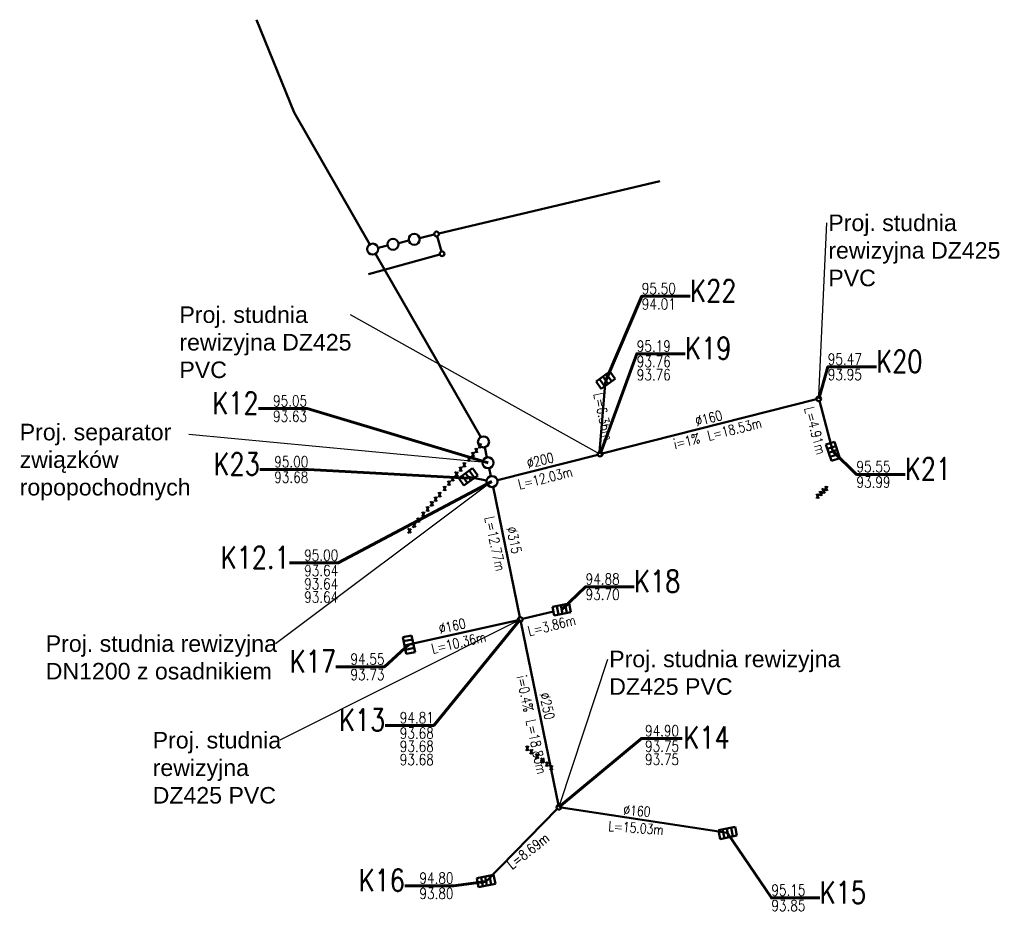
# Model space of a CAD drawing. Header units: millimetres. Extents: x 5572017337 to 5572369634, y 5960084105 to 5960364016.
# Tile 2 of 3: x 5572089020 to 5572178286, y 5960084105 to 5960164950. Entities that reach past the tile are written whole.
import ezdxf
from ezdxf import colors
from ezdxf.entities.mleader import LeaderData, LeaderLine
from ezdxf.enums import TextEntityAlignment as Align
from ezdxf.math import Vec2, Vec3

# ---------------------------------------------------------------- set-up
doc = ezdxf.new("R2010")
doc.units = ezdxf.units.MM
for name, color, linetype, lineweight in [('IS_do likwidacji', 1, 'Continuous', 40), ('IS_KD', 3, 'Continuous', 50), ('IS_przyłącze targowisko', 1, 'Continuous', 50), ('IS_przyłącze targowisko opisy', 1, 'Continuous', 50)]:
    doc.layers.add(name, color=color, linetype=linetype, lineweight=lineweight)
doc.styles.add('PLAN1', font='SIMPLEX.SHX', dxfattribs={"width": 0.8})
doc.styles.add('PLAN2', font='SIMPLEX.SHX', dxfattribs={"width": 0.8})
doc.styles.add('Plan4', font='simplex.shx', dxfattribs={"width": 0.8})
doc.styles.add('PLAN5', font='SIMPLEX.SHX', dxfattribs={"width": 0.8})
doc.styles.add('PLAN7', font='SIMPLEX.SHX', dxfattribs={"width": 0.8})
doc.styles.get("Standard").update_dxf_attribs({"font": 'arial.ttf'})

msp = doc.modelspace()

# ---------------------------------------------------------------- linework, layer by layer
at = {"layer": 'IS_do likwidacji'}
for p, q in [((5572130651.573255, 5960126099.978018), (5572130901.573255, 5960126532.99072)), ((5572130901.573255, 5960126099.978018), (5572130651.573255, 5960126532.99072)), ((5572130651.573255, 5960126099.978018), (5572130901.573255, 5960126532.99072)), ((5572130901.573255, 5960126099.978018), (5572130651.573255, 5960126532.99072)), ((5572129638.973408, 5960124880.014674), (5572129888.973408, 5960125313.027376)), ((5572129888.973408, 5960124880.014674), (5572129638.973408, 5960125313.027376)), ((5572129638.973408, 5960124880.014674), (5572129888.973408, 5960125313.027376)), ((5572129888.973408, 5960124880.014674), (5572129638.973408, 5960125313.027376)), ((5572129999.801437, 5960125314.734244), (5572130249.801437, 5960125747.746946)), ((5572130249.801437, 5960125314.734244), (5572129999.801437, 5960125747.746946)), ((5572129999.801437, 5960125314.734244), (5572130249.801437, 5960125747.746946)), ((5572130249.801437, 5960125314.734244), (5572129999.801437, 5960125747.746946)), ((5572130301.12486, 5960125677.763658), (5572130551.12486, 5960126110.77636)), ((5572130551.12486, 5960125677.763658), (5572130301.12486, 5960126110.77636)), ((5572130301.12486, 5960125677.763658), (5572130551.12486, 5960126110.77636)), ((5572130551.12486, 5960125677.763658), (5572130301.12486, 5960126110.77636)), ((5572128893.73695, 5960123982.166267), (5572129143.73695, 5960124415.178969)), ((5572129143.73695, 5960123982.166267), (5572128893.73695, 5960124415.178969)), ((5572128893.73695, 5960123982.166267), (5572129143.73695, 5960124415.178969)), ((5572129143.73695, 5960123982.166267), (5572128893.73695, 5960124415.178969)), ((5572129219.145331, 5960124374.212837), (5572129469.145331, 5960124807.225539)), ((5572129469.145331, 5960124374.212837), (5572129219.145331, 5960124807.225539)), ((5572129219.145331, 5960124374.212837), (5572129469.145331, 5960124807.225539)), ((5572129469.145331, 5960124374.212837), (5572129219.145331, 5960124807.225539)), ((5572128164.317078, 5960123103.373416), (5572128414.317078, 5960123536.386118)), ((5572128414.317078, 5960123103.373416), (5572128164.317078, 5960123536.386118)), ((5572128164.317078, 5960123103.373416), (5572128414.317078, 5960123536.386118)), ((5572128414.317078, 5960123103.373416), (5572128164.317078, 5960123536.386118)), ((5572128514.519664, 5960123525.291629), (5572128764.519664, 5960123958.304331)), ((5572128764.519664, 5960123525.291629), (5572128514.519664, 5960123958.304331)), ((5572128514.519664, 5960123525.291629), (5572128764.519664, 5960123958.304331)), ((5572128764.519664, 5960123525.291629), (5572128514.519664, 5960123958.304331)), ((5572127439.784556, 5960122230.468764), (5572127689.784556, 5960122663.481466)), ((5572127689.784556, 5960122230.468764), (5572127439.784556, 5960122663.481466)), ((5572127840.192415, 5960122712.873449), (5572128090.192415, 5960123145.886151)), ((5572128090.192415, 5960122712.873449), (5572127840.192415, 5960123145.886151)), ((5572127840.192415, 5960122712.873449), (5572128090.192415, 5960123145.886151)), ((5572128090.192415, 5960122712.873449), (5572127840.192415, 5960123145.886151)), ((5572162049.490222, 5960122229.907365), (5572162299.490222, 5960122662.920067)), ((5572162299.490222, 5960122229.907365), (5572162049.490222, 5960122662.920067)), ((5572126632.98563, 5960121258.450925), (5572126882.98563, 5960121691.463627)), ((5572126882.98563, 5960121258.450925), (5572126632.98563, 5960121691.463627)), ((5572126974.834515, 5960121670.304738), (5572127224.834515, 5960122103.31744)), ((5572127224.834515, 5960121670.304738), (5572126974.834515, 5960122103.31744)), ((5572161260.509776, 5960121537.07993), (5572161510.509776, 5960121970.092632)), ((5572161510.509776, 5960121537.07993), (5572161260.509776, 5960121970.092632)), ((5572161523.503258, 5960121768.022408), (5572161773.503258, 5960122201.03511)), ((5572161773.503258, 5960121768.022408), (5572161523.503258, 5960122201.03511)), ((5572161786.49674, 5960121998.964888), (5572162036.49674, 5960122431.97759)), ((5572162036.49674, 5960121998.964888), (5572161786.49674, 5960122431.97759)), ((5572125892.137713, 5960120365.889758), (5572126142.137713, 5960120798.90246)), ((5572126142.137713, 5960120365.889758), (5572125892.137713, 5960120798.90246)), ((5572126275.314837, 5960120827.535142), (5572126525.314837, 5960121260.547844)), ((5572126525.314837, 5960120827.535142), (5572126275.314837, 5960121260.547844)), ((5572125511.304717, 5960119907.06854), (5572125761.304717, 5960120340.081242)), ((5572125761.304717, 5960119907.06854), (5572125511.304717, 5960120340.081242)), ((5572124676.307834, 5960118901.078275), (5572124926.307834, 5960119334.090977)), ((5572124926.307834, 5960118901.078275), (5572124676.307834, 5960119334.090977)), ((5572125059.770618, 5960119363.067816), (5572125309.770618, 5960119796.080518)), ((5572125309.770618, 5960119363.067816), (5572125059.770618, 5960119796.080518)), ((5572124251.438115, 5960118389.20235), (5572124501.438115, 5960118822.215052)), ((5572124501.438115, 5960118389.20235), (5572124251.438115, 5960118822.215052)), ((5572134926.02433, 5960098663.985662), (5572135176.02433, 5960099096.998364)), ((5572135176.02433, 5960098663.985662), (5572134926.02433, 5960099096.998364)), ((5572135306.350767, 5960098357.365899), (5572135556.350767, 5960098790.378601)), ((5572135556.350767, 5960098357.365899), (5572135306.350767, 5960098790.378601)), ((5572135821.739513, 5960097941.858692), (5572136071.739513, 5960098374.871394)), ((5572136071.739513, 5960097941.858692), (5572135821.739513, 5960098374.871394)), ((5572136312.175596, 5960097546.468363), (5572136562.175596, 5960097979.481065)), ((5572136562.175596, 5960097546.468363), (5572136312.175596, 5960097979.481065)), ((5572136716.05199, 5960097220.862588), (5572136966.05199, 5960097653.87529)), ((5572136966.05199, 5960097220.862588), (5572136716.05199, 5960097653.87529)), ((5572137105.950284, 5960096906.525978), (5572137355.950284, 5960097339.53868)), ((5572137355.950284, 5960096906.525978), (5572137105.950284, 5960097339.53868))]:
    msp.add_line(p, q, dxfattribs=at)
at = {"layer": 'IS_KD'}
for p, q in [((5572113910, 5960156530), (5572110480, 5960164950)), ((5572120777.5862, 5960144579.759678), (5572113910, 5960156530)), ((5572127020.910257, 5960145567.849065), (5572147057.936792, 5960150319.895514)), ((5572123352.600457, 5960144697.860769), (5572124300.917894, 5960144922.766821)), ((5572125273.928059, 5960145153.529079), (5572126607.380938, 5960145469.775105)), ((5572127256.451595, 5960143930.910678), (5572126871.166187, 5960145314.105216)), ((5572121513.223185, 5960144261.628068), (5572122379.590293, 5960144467.098512)), ((5572120635.098269, 5960141865.959314), (5572127108.765318, 5960143669.183217)), ((5572130821.103402, 5960127103.103284), (5572121275.850005, 5960143712.7342)), ((5572142530.903191, 5960133044.530091), (5572141273.745304, 5960132139.485436)), ((5572142530.903191, 5960133044.530091), (5572141273.745304, 5960132139.485436)), ((5572141744.149223, 5960131467.812072), (5572143009.963417, 5960132379.088516)), ((5572141744.149223, 5960131467.812072), (5572143009.963417, 5960132379.088516)), ((5572141902.324245, 5960132592.007764), (5572142372.728167, 5960131920.334399)), ((5572141902.324245, 5960132592.007764), (5572142372.728167, 5960131920.334399)), ((5572142223.841211, 5960132823.472098), (5572142694.245132, 5960132151.798732)), ((5572142223.841211, 5960132823.472098), (5572142694.245132, 5960132151.798732)), ((5572143009.963417, 5960132379.088516), (5572142530.903191, 5960133044.530091)), ((5572143009.963417, 5960132379.088516), (5572142530.903191, 5960133044.530091)), ((5572141273.745304, 5960132139.485436), (5572141744.149223, 5960131467.812072)), ((5572141273.745304, 5960132139.485436), (5572141744.149223, 5960131467.812072)), ((5572141589.180546, 5960125764.309859), (5572142137.526207, 5960132256.171082)), ((5572141593.332317, 5960132369.560371), (5572142063.736238, 5960131697.887007)), ((5572141593.332317, 5960132369.560371), (5572142063.736238, 5960131697.887007)), ((5572161262.866261, 5960130530.761314), (5572141840.662516, 5960125608.936776)), ((5572162747.529129, 5960125809.357208), (5572161523.837719, 5960130377.697773)), ((5572131380.304975, 5960125264.702961), (5572131190.975933, 5960126184.429341)), ((5572162893.393191, 5960126668.69222), (5572162112.102274, 5960126419.675233)), ((5572162112.102274, 5960126419.675233), (5572162605.036006, 5960124939.902729)), ((5572163017.84686, 5960126295.085983), (5572162236.555943, 5960126046.068996)), ((5572163382.955982, 5960125199.039182), (5572162893.393191, 5960126668.69222)), ((5572141428.684847, 5960125504.536585), (5572132324.08486, 5960123197.319327)), ((5572163138.174587, 5960125933.865702), (5572162356.88367, 5960125684.848715)), ((5572163263.379819, 5960125558.003297), (5572162482.088902, 5960125308.98631)), ((5572162605.036006, 5960124939.902729), (5572163382.955982, 5960125199.039182)), ((5572130070.431399, 5960124290.040955), (5572128821.167638, 5960123374.130569)), ((5572130070.431399, 5960124290.040955), (5572128821.167638, 5960123374.130569)), ((5572129138.747856, 5960123606.967724), (5572129614.957605, 5960122939.398078)), ((5572129138.747856, 5960123606.967724), (5572129614.957605, 5960122939.398078)), ((5572129297.377387, 5960122706.560923), (5572130555.243097, 5960123628.777916)), ((5572129297.377387, 5960122706.560923), (5572130555.243097, 5960123628.777916)), ((5572129445.799518, 5960123832.085763), (5572129922.009267, 5960123164.516116)), ((5572129445.799518, 5960123832.085763), (5572129922.009267, 5960123164.516116)), ((5572129692.932997, 5960123485.911888), (5572131348.151121, 5960123167.997701)), ((5572129765.297568, 5960124066.328997), (5572130241.507318, 5960123398.75935)), ((5572129765.297568, 5960124066.328997), (5572130241.507318, 5960123398.75935)), ((5572130555.243097, 5960123628.777916), (5572130070.431399, 5960124290.040955)), ((5572130555.243097, 5960123628.777916), (5572130070.431399, 5960124290.040955)), ((5572131730.667258, 5960123562.706081), (5572131581.9309, 5960124285.240529)), ((5572128821.167638, 5960123374.130569), (5572129297.377387, 5960122706.560923)), ((5572128821.167638, 5960123374.130569), (5572129297.377387, 5960122706.560923)), ((5572134363.748593, 5960110771.67116), (5572131932.267011, 5960122583.370789)), ((5572138837.15457, 5960112028.074247), (5572137319.263033, 5960111718.951193)), ((5572138078.2088, 5960111873.512721), (5572138231.382878, 5960111067.930534)), ((5572138466.408156, 5960111952.570657), (5572138619.582234, 5960111146.98847)), ((5572139000.780265, 5960111224.620564), (5572138837.15457, 5960112028.074247)), ((5572134613.130855, 5960110613.523587), (5572137401.145756, 5960111288.308722)), ((5572137319.263033, 5960111718.951193), (5572137472.437111, 5960110913.369006)), ((5572137472.437111, 5960110913.369006), (5572139000.780265, 5960111224.620564)), ((5572137705.132166, 5960111797.534572), (5572137858.306244, 5960110991.952385)), ((5572124308.486198, 5960108291.952662), (5572134199.274876, 5960110516.898623)), ((5572137864.034607, 5960093743.506602), (5572134449.439626, 5960110355.399557)), ((5572124556.715746, 5960109127.485442), (5572123751.133559, 5960108974.311364)), ((5572123751.133559, 5960108974.311364), (5572124062.385117, 5960107445.96821)), ((5572124635.299125, 5960108741.616309), (5572123829.716938, 5960108588.442231)), ((5572124711.277274, 5960108368.539675), (5572123905.695087, 5960108215.365597)), ((5572124865.8388, 5960107609.593905), (5572124556.715746, 5960109127.485442)), ((5572124790.33521, 5960107980.340319), (5572123984.753023, 5960107827.166241)), ((5572124062.385117, 5960107445.96821), (5572124865.8388, 5960107609.593905)), ((5572131320.794079, 5960086816.210055), (5572137758.070387, 5960093383.60238)), ((5572153200.539125, 5960091210.876956), (5572138116.906999, 5960093503.427364)), ((5572153882.897877, 5960091768.229467), (5572152365.00634, 5960091459.106413)), ((5572152365.00634, 5960091459.106413), (5572152518.180418, 5960090653.524226)), ((5572152750.875473, 5960091537.689792), (5572152904.049551, 5960090732.107605)), ((5572153123.952107, 5960091613.667941), (5572153277.126185, 5960090808.085754)), ((5572153512.151464, 5960091692.725877), (5572153665.325541, 5960090887.14369)), ((5572154046.523572, 5960090964.775784), (5572153882.897877, 5960091768.229467)), ((5572152518.180418, 5960090653.524226), (5572154046.523572, 5960090964.775784)), ((5572131990.938186, 5960087409.249573), (5572130473.046649, 5960087100.126518)), ((5572130473.046649, 5960087100.126518), (5572130626.220727, 5960086294.544332)), ((5572130858.915782, 5960087178.709897), (5572131012.08986, 5960086373.12771)), ((5572131231.992416, 5960087254.688046), (5572131385.166494, 5960086449.10586)), ((5572131620.191772, 5960087333.745982), (5572131773.36585, 5960086528.163795)), ((5572132154.563881, 5960086605.795889), (5572131990.938186, 5960087409.249573)), ((5572130626.220727, 5960086294.544332), (5572132154.563881, 5960086605.795889))]:
    msp.add_line(p, q, dxfattribs=at)
for centre, radius in [((5572122866.095375, 5960144582.479642), 500), ((5572124787.422976, 5960145038.14795), 500), ((5572126814.145597, 5960145518.812085), 212.5), ((5572121026.718102, 5960144146.246939), 500), ((5572127313.472187, 5960143726.203809), 212.5), ((5572161468.855095, 5960130582.961411), 212.5), ((5572131070.362659, 5960126669.663757), 500), ((5572131481.399449, 5960124775.029696), 500), ((5572141634.673681, 5960125556.73668), 212.5), ((5572131839.362659, 5960123074.663757), 500), ((5572134406.59411, 5960110563.535358), 212.5), ((5572137906.81973, 5960093535.358378), 212.5)]:
    msp.add_circle(centre, radius, dxfattribs=at)
at = {"layer": 'IS_przyłącze targowisko', "color": 1, "lineweight": 60}
for points in [[(5572142147, 5960132243), (5572145418, 5960139871), (5572149818, 5960139871)], [(5572141634.57049, 5960125556.770469), (5572144963, 5960134657), (5572149363, 5960134657)], [(5572161469, 5960130583), (5572162285, 5960133470), (5572166685, 5960133470)], [(5572131481.03679, 5960124775.365938), (5572115073.331018, 5960129687.726372), (5572110673.331018, 5960129687.726372)], [(5572162755, 5960125840), (5572164883, 5960123725), (5572169283, 5960123725)], [(5572129662, 5960123371), (5572115186.822062, 5960124165.086521), (5572110786.822062, 5960124165.086521)], [(5572131839, 5960123075), (5572117895.628511, 5960115693.244663), (5572113495.628511, 5960115693.244663)], [(5572138156, 5960111468), (5572140330, 5960113535), (5572144730, 5960113535)], [(5572134407, 5960110564), (5572126563, 5960100960), (5572122163, 5960100960)], [(5572124301, 5960108304), (5572122093, 5960106273), (5572117693, 5960106273)], [(5572137906.81973, 5960093535.358378), (5572145386.453385, 5960099774.732598), (5572149079.169946, 5960099774.732598)], [(5572153202, 5960091200), (5572157167.319916, 5960085322.587221), (5572161567.319916, 5960085322.587221)], [(5572131318, 5960086820), (5572128344, 5960086423), (5572123944, 5960086423)]]:
    msp.add_lwpolyline(points, dxfattribs=at)

# ---------------------------------------------------------------- texts
at = {"layer": 'IS_przyłącze targowisko', "color": 1, "lineweight": 60, "width": 0.8}
for s, height, style, p in [('K22', 2000, 'PLAN1', (5572149818, 5960139371)), ('95.50', 1000, 'PLAN2', (5572145418, 5960140071)), ('94.01', 1000, 'PLAN2', (5572145418, 5960138671)), ('K19', 2000, 'PLAN1', (5572149363, 5960134157)), ('95.19', 1000, 'PLAN2', (5572144963, 5960134857)), ('93.76', 1000, 'PLAN2', (5572144963, 5960133457)), ('95.47', 1000, 'PLAN2', (5572162285, 5960133670)), ('K20', 2000, 'PLAN1', (5572166685, 5960132970)), ('93.76', 1000, 'PLAN2', (5572144963, 5960132257)), ('93.95', 1000, 'PLAN2', (5572162285, 5960132270)), ('K21', 2000, 'PLAN1', (5572169283, 5960123225)), ('95.55', 1000, 'PLAN2', (5572164883, 5960123925)), ('93.99', 1000, 'PLAN2', (5572164883, 5960122525)), ('94.88', 1000, 'PLAN2', (5572140330, 5960113735)), ('K18', 2000, 'PLAN1', (5572144730, 5960113035)), ('93.70', 1000, 'PLAN2', (5572140330, 5960112335)), ('95.15', 1000, 'PLAN2', (5572157167.319916, 5960085522.587221)), ('K15', 2000, 'PLAN1', (5572161567.319916, 5960084822.587221)), ('93.85', 1000, 'PLAN2', (5572157167.319916, 5960084122.587221))]:
    msp.add_text(s, height=height, dxfattribs=dict(at, style=style)).set_placement(p)
for s, height, style, p in [('K12', 2000, 'PLAN1', (5572110673.331018, 5960129187.726372)), ('95.05', 1000, 'PLAN2', (5572115073.331018, 5960129887.726372)), ('93.63', 1000, 'PLAN2', (5572115073.331018, 5960128487.726372)), ('K23', 2000, 'PLAN1', (5572110786.822062, 5960123665.086521)), ('95.00', 1000, 'PLAN2', (5572115186.822062, 5960124365.086521)), ('93.68', 1000, 'PLAN2', (5572115186.822062, 5960122965.086521)), ('K12.1', 2000, 'PLAN1', (5572113495.628511, 5960115193.244663)), ('95.00', 1000, 'PLAN2', (5572117895.628511, 5960115893.244663)), ('93.64', 1000, 'PLAN2', (5572117895.628511, 5960114493.244663)), ('93.64', 1000, 'PLAN2', (5572117895.628511, 5960113293.244663)), ('93.64', 1000, 'PLAN2', (5572117895.628511, 5960112093.244663)), ('K17', 2000, 'PLAN1', (5572117693, 5960105773)), ('94.55', 1000, 'PLAN2', (5572122093, 5960106473)), ('93.73', 1000, 'PLAN2', (5572122093, 5960105073)), ('K13', 2000, 'PLAN1', (5572122163, 5960100460)), ('94.81', 1000, 'PLAN2', (5572126563, 5960101160)), ('93.68', 1000, 'PLAN2', (5572126563, 5960099760)), ('94.90', 1000, 'PLAN2', (5572148797.525506, 5960099974.732598)), ('K14', 2000, 'PLAN1', (5572153383.975772, 5960098870.129153)), ('93.68', 1000, 'PLAN2', (5572126563, 5960098560)), ('93.75', 1000, 'PLAN2', (5572148797.525506, 5960098574.732598)), ('93.68', 1000, 'PLAN2', (5572126563, 5960097360)), ('93.75', 1000, 'PLAN2', (5572148797.525506, 5960097374.732598)), ('K16', 2000, 'PLAN1', (5572123944, 5960085923)), ('94.80', 1000, 'PLAN2', (5572128344, 5960086623)), ('93.80', 1000, 'PLAN2', (5572128344, 5960085223))]:
    msp.add_text(s, height=height, dxfattribs=dict(at, style=style)).set_placement(p, align=Align.RIGHT)
for s, rotation, style, p in [('L=6.36m', 282, 'PLAN7', (5572141034.213096, 5960131020.576063)), ('L=4.91m', 285, 'PLAN7', (5572160142.090796, 5960129709.610171)), ('%%C160', 14, 'PLAN5', (5572150397.479291, 5960128082.47374)), ('L=18.53m', 14, 'PLAN7', (5572151492.257259, 5960126777.646997)), ('%%C200', 14, 'PLAN5', (5572135125.928053, 5960124254.111529)), ('L=12.03m', 14, 'PLAN7', (5572134341.755398, 5960122355.733625)), ('L=12.77m', 282, 'PLAN7', (5572131157.768851, 5960119810.840916)), ('%%C315', 282, 'PLAN5', (5572133145.266195, 5960118873.739716)), ('%%C160', 13, 'PLAN5', (5572127127.706816, 5960109256.203124)), ('L=3.86m', 14, 'PLAN7', (5572135221.349742, 5960109048.772373)), ('L=10.36m', 13, 'PLAN7', (5572126471.267966, 5960107454.588785)), ('%%C250', 282, 'PLAN5', (5572136139.098936, 5960103826.565334)), ('L=18.83m', 282, 'PLAN7', (5572134904.951417, 5960101394.656603)), ('%%C160', 356, 'PLAN5', (5572143716.464904, 5960092845.850193)), ('L=15.03m', 356, 'PLAN7', (5572142354.831807, 5960091393.085975)), ('L=8.69m', 38, 'PLAN7', (5572133654.897278, 5960087852.359171))]:
    msp.add_text(s, height=900, rotation=rotation, dxfattribs=dict(at, style=style)).set_placement(p)
at = {"layer": 'IS_przyłącze targowisko', "color": 1, "lineweight": 60, "style": 'Plan4', "width": 0.8}
for s, rotation, p in [('i=1%', 14, (5572150765.257259, 5960126596.646997)), ('i=0.4%', 282, (5572134748.951417, 5960102127.656603))]:
    msp.add_text(s, height=900, rotation=rotation, dxfattribs=at).set_placement(p, align=Align.RIGHT)

# ---------------------------------------------------------------- leaders
at = {"layer": 'IS_przyłącze targowisko opisy'}
ml = msp.add_multileader_mtext('Standard', dxfattribs=at)
ml.set_content('Proj. studnia \\Prewizyjna DZ425 \\PPVC', color=256)
ml.set_leader_properties()
ml.build(insert=Vec2(0, 0))
ml.multileader.update_dxf_attribs({"has_dogleg": 0, "arrow_head_size": 256})
ctx = ml.context
ctx.base_point, ctx.char_height, ctx.arrow_head_size, ctx.landing_gap_size, ctx.plane_origin = Vec3(5572162202, 5960146522.210095), 1500, 256, 128, Vec3(5572160668.429323, 5960124837.495564)
notes = []
notes.append((ctx, [(1, (1, 1, 0), (5572158969.520286, 5960146522.210095), (1, 0), 3232.479714, [(0, [(5572161468.855095, 5960130582.961411)], 0, [])])]))
ctx.mtext.insert, ctx.mtext.width, ctx.mtext.defined_height, ctx.mtext.flow_direction = Vec3(5572162330, 5960147285), 15956.11367086, 12627.110662, 5
ml = msp.add_multileader_mtext('Standard', dxfattribs=at)
ml.set_content('Proj. studnia \\Prewizyjna DZ425 PVC ', color=256)
ml.set_leader_properties()
ml.build(insert=Vec2(0, 0))
ml.multileader.update_dxf_attribs({"has_dogleg": 0, "arrow_head_size": 256})
ctx = ml.context
ctx.base_point, ctx.char_height, ctx.arrow_head_size, ctx.landing_gap_size, ctx.plane_origin = Vec3(5572103372, 5960138192.210095), 1500, 256, 128, Vec3(5572142701.67742, 5960120284.500365)
notes.append((ctx, [(0, (1, 1, 0), (5572122246.223234, 5960138192.210095), (-1, 0), 3232.479714, [(0, [(5572141634.673681, 5960125556.73668)], 0, [])])]))
ctx.mtext.insert, ctx.mtext.width, ctx.mtext.defined_height, ctx.mtext.flow_direction = Vec3(5572103500, 5960138955), 15758.97902445, 12627.110662, 5
ml = msp.add_multileader_mtext('Standard', dxfattribs=at)
ml.set_content('Proj. separator związków \\Propopochodnych', color=256)
ml.set_leader_properties()
ml.build(insert=Vec2(0, 0))
ml.multileader.update_dxf_attribs({"has_dogleg": 0, "arrow_head_size": 256})
ctx = ml.context
ctx.base_point, ctx.char_height, ctx.arrow_head_size, ctx.landing_gap_size, ctx.plane_origin = Vec3(5572088892, 5960127339.502047), 1500, 256, 128, Vec3(5572134326.472127, 5960123252.469833)
notes.append((ctx, [(0, (1, 1, 0), (5572107597.396495, 5960127339.502047), (-1, 0), 3232.479714, [(0, [(5572131481.399449, 5960124775.029696)], 0, [])])]))
ctx.mtext.insert, ctx.mtext.width, ctx.mtext.defined_height, ctx.mtext.flow_direction = Vec3(5572089020, 5960128310), 16539.17969755, 12627.110662, 5
ml = msp.add_multileader_mtext('Standard', dxfattribs=at)
ml.set_content('Proj. studnia rewizyjna\\PDN1200 z osadnikiem', color=256)
ml.set_leader_properties()
ml.build(insert=Vec2(0, 0))
ml.multileader.update_dxf_attribs({"has_dogleg": 0, "arrow_head_size": 256})
ctx = ml.context
ctx.base_point, ctx.char_height, ctx.arrow_head_size, ctx.landing_gap_size, ctx.plane_origin = Vec3(5572091252, 5960108367.210095), 1500, 256, 128, Vec3(5572134684.435337, 5960121552.103895)
notes.append((ctx, [(0, (1, 1, 0), (5572115453.985853, 5960108367.210095), (-1, 0), 3232.479714, [(0, [(5572131839.362659, 5960123074.663757)], 0, [])])]))
ctx.mtext.insert, ctx.mtext.width, ctx.mtext.defined_height, ctx.mtext.flow_direction = Vec3(5572091380, 5960109130), 53948.86978868, 12627.110662, 5
ml = msp.add_multileader_mtext('Standard', dxfattribs=at)
ml.set_content('Proj. studnia rewizyjna\\PDZ425 PVC', color=256)
ml.set_leader_properties()
ml.build(insert=Vec2(0, 0))
ml.multileader.update_dxf_attribs({"has_dogleg": 0, "arrow_head_size": 256})
ctx = ml.context
ctx.base_point, ctx.char_height, ctx.arrow_head_size, ctx.landing_gap_size, ctx.plane_origin = Vec3(5572100948.548946, 5960099612.045513), 1500, 256, 128, Vec3(5572176424.937949, 5960129732.297315)
notes.append((ctx, [(0, (1, 1, 0), (5572115834.368361, 5960099612.045513), (-1, 0), 3232.479714, [(0, [(5572134406.59411, 5960110563.535358)], 0, [])])]))
ctx.mtext.insert, ctx.mtext.width, ctx.mtext.defined_height, ctx.mtext.flow_direction = Vec3(5572101076.548946, 5960100374.835418), 12011.57505659, 12627.110662, 5
ml = msp.add_multileader_mtext('Standard', dxfattribs=at)
ml.set_content('Proj. studnia rewizyjna\\PDZ425 PVC', color=256)
ml.set_leader_properties()
ml.build(insert=Vec2(0, 0))
ml.multileader.update_dxf_attribs({"has_dogleg": 0, "arrow_head_size": 256})
ctx = ml.context
ctx.base_point, ctx.char_height, ctx.arrow_head_size, ctx.landing_gap_size, ctx.plane_origin = Vec3(5572142338.215856, 5960106974.568159), 1500, 256, 128, Vec3(5572180221.252815, 5960111290.772869)
notes.append((ctx, [(1, (1, 1, 0), (5572139105.736141, 5960106974.568159), (1, 0), 3232.479714, [(0, [(5572137906.81973, 5960093535.358378)], 0, [])])]))
ctx.mtext.insert, ctx.mtext.width, ctx.mtext.defined_height, ctx.mtext.flow_direction = Vec3(5572142466.215856, 5960107737.358064), 21081.26347498, 12627.110662, 5
for ctx, leaders in notes:
    for number, flags, end, landing, length, lines in leaders:
        leader = LeaderData()
        leader.index, (leader.has_last_leader_line, leader.has_dogleg_vector, leader.attachment_direction) = number, flags
        leader.last_leader_point, leader.dogleg_vector, leader.dogleg_length = Vec3(end), Vec3(landing), length
        for number, points, colour, breaks in lines:
            line = LeaderLine()
            line.index, line.vertices, line.color, line.breaks = number, Vec3.list(points), colors.encode_raw_color(colour), breaks
            leader.lines.append(line)
        ctx.leaders.append(leader)

doc.saveas('drawing.dxf')
